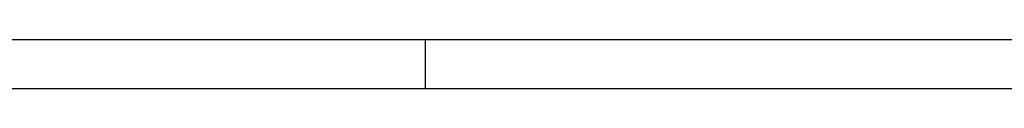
# Model space of a CAD drawing. Extents: x 47048 to 48733, y 9119 to 10307.
# Tile 7 of 20: x 47740 to 48101, y 10289 to 10307. Entities that reach past the tile are written whole.
import ezdxf

# ---------------------------------------------------------------- set-up
doc = ezdxf.new("R2010")
doc.units = 0
doc.header["$LTSCALE"] = 25.4
doc.layers.get('0').update_dxf_attribs({"linetype": 'CONTINUOUS'})

# ---------------------------------------------------------------- blocks, each defined once
blk = doc.blocks.new('ata-Border-A1-002')
at = {"color": 253, "ltscale": 0.5}
for p, q in [((0, 594), (841, 594)), ((420.5, 594), (420.5, 585))]:
    blk.add_line(p, q, dxfattribs=at)
blk.add_line((7, 585), (834, 585))

msp = doc.modelspace()

# ---------------------------------------------------------------- block references
at = {"xscale": 2, "yscale": 2, "zscale": 2}
msp.add_blockref('ata-Border-A1-002', (47047.9785069, 9119.1301883), dxfattribs=at)
msp.add_blockref('ata-Border-A1-002', (47047.9785069, 9119.1301883), dxfattribs=at)

doc.saveas('drawing.dxf')
